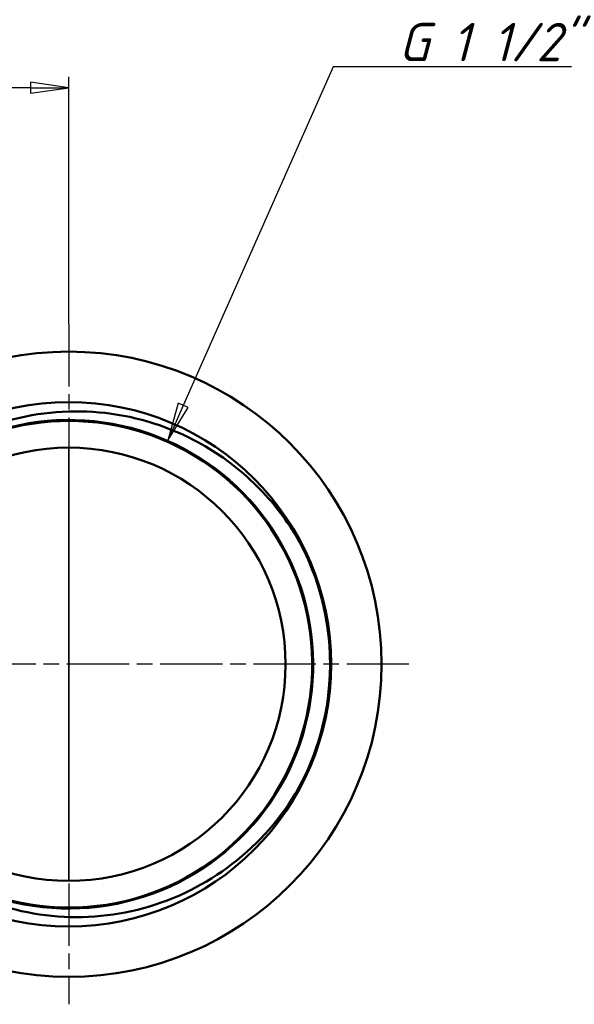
# Model space of a CAD drawing. Header units: millimetres. Extents: x 0 to 785, y -69 to 420.
# Tile 7 of 16: x 101 to 152, y 110 to 200. Entities that reach past the tile are written whole.
import ezdxf

# ---------------------------------------------------------------- set-up
doc = ezdxf.new("R2010")
doc.units = ezdxf.units.MM
doc.linetypes.add('CHAIN', pattern=[0.7087, 0.4724, -0.0591, 0.1181, -0.0591])
for name, color, linetype, lineweight in [('Видимые тонкие (ГОСТ)', 7, 'Continuous', 35), ('Видимый контур (ГОСТ)', 7, 'Continuous', 50), ('Маркер центра (ГОСТ)', 7, 'Continuous', 25), ('Размер (ГОСТ)', 7, 'Continuous', 25)]:
    doc.layers.add(name, color=color, linetype=linetype, lineweight=lineweight)
doc.styles.add('Обычный текст (ГОСТ)', font='GOST Common Italic.ttf')
doc.dimstyles.new('Обычный (ГОСТ)', dxfattribs={"dimtxt": 3.5, "dimasz": 3.5, "dimexe": 1, "dimexo": 0, "dimgap": 0.5, "dimtad": 1, "dimrnd": 1e-08, "dimtxsty": 'Обычный текст (ГОСТ)', "dimblk": 'Filled-1', "dimcen": 0.09, "dimdle": 15, "dimclrd": 256, "dimclre": 256, "dimclrt": 256, "dimazin": 2, "dimtfac": 0.714286, "dimtdec": 3, "dimtmove": 0, "dimatfit": 3, "dimfxl": 1, "dimtolj": 1, "dimlwd": 25, "dimlwe": 25, "dimarcsym": 0})

# ---------------------------------------------------------------- blocks, each defined once
blk = doc.blocks.new('Filled-1')
at = {"color": 0}
for p, q in [((0, 0), (-1, 0.143)), ((-1, 0.143), (-1, -0.143)), ((-1, 0), (0, 0)), ((-1, -0.143), (0, 0))]:
    blk.add_line(p, q, dxfattribs=at)
at = {"color": 0, "flags": 128}
blk.add_lwpolyline([(-1, -0.143), (0, 0), (-1, 0.143), (-1, -0.143)], dxfattribs=at)
at = {"color": 0}
blk.add_solid([(-1, -0.143), (0, 0), (-1, 0.143), (-1, -0.143)], dxfattribs=at)
blk = doc.blocks.new('*D10')
at = {"layer": 'Defpoints', "color": 0, "linetype": 'Continuous', "transparency": 16777216}
for p in [(50.588, 193.999), (105.589, 172.444), (50.588, 162.369)]:
    blk.add_point(p, dxfattribs=at)
at = {"layer": 'Размер (ГОСТ)', "linetype": 'Continuous', "lineweight": 25, "transparency": 16777216}
for p, q in [((50.588, 162.369), (50.588, 194.999)), ((105.589, 172.444), (105.589, 194.999)), ((102.089, 193.999), (54.088, 193.999))]:
    blk.add_line(p, q, dxfattribs=at)
at = {"layer": 'Размер (ГОСТ)', "linetype": 'Continuous', "lineweight": 25, "transparency": 16777216, "xscale": 3.5, "yscale": 3.5, "zscale": 3.5, "rotation": 180}
blk.add_blockref('Filled-1', (50.588, 193.999), dxfattribs=at)
at = {"layer": 'Размер (ГОСТ)', "linetype": 'Continuous', "lineweight": 25, "transparency": 16777216, "xscale": 3.5, "yscale": 3.5, "zscale": 3.5}
blk.add_blockref('Filled-1', (105.589, 193.999), dxfattribs=at)
at = {"layer": 'Размер (ГОСТ)', "linetype": 'Continuous', "lineweight": 25, "transparency": 16777216, "insert": (75.589, 197.999), "char_height": 3.5, "attachment_point": 1, "style": 'Обычный текст (ГОСТ)'}
blk.add_mtext('\\A1;55', dxfattribs=at)
blk = doc.blocks.new('*D12')
at = {"layer": 'Defpoints', "color": 0, "linetype": 'Continuous', "transparency": 16777216}
for p in [(114.608, 161.843), (105.589, 141.444)]:
    blk.add_point(p, dxfattribs=at)
at = {"layer": 'Размер (ГОСТ)', "linetype": 'Continuous', "lineweight": 25, "transparency": 16777216}
for p, q in [((129.67, 195.909), (116.023, 165.044)), ((151.407, 195.909), (129.67, 195.909))]:
    blk.add_line(p, q, dxfattribs=at)
at = {"layer": 'Размер (ГОСТ)', "linetype": 'Continuous', "lineweight": 25, "transparency": 16777216, "xscale": 3.5, "yscale": 3.5, "zscale": 3.5, "rotation": 246.1477958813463}
blk.add_blockref('Filled-1', (114.608, 161.843), dxfattribs=at)
at = {"layer": 'Размер (ГОСТ)', "linetype": 'Continuous', "lineweight": 25, "transparency": 16777216, "insert": (133.51, 199.912), "char_height": 3.5, "attachment_point": 1, "style": 'Обычный текст (ГОСТ)'}
blk.add_mtext('\\A1; \\fGOST Common|b0|i1;\\H3.5000;G 1 1/2"', dxfattribs=at)

msp = doc.modelspace()

# ---------------------------------------------------------------- linework, layer by layer
at = {"layer": 'Видимые тонкие (ГОСТ)'}
msp.add_line((105.588, 161.194), (105.588, 121.694), dxfattribs=at)
for points, knots in [([(86.27, 152.591), (88.552, 156.546), (92.079, 159.769), (96.222, 161.686), (100.365, 163.603), (105.105, 164.205), (109.596, 163.385), (114.086, 162.565), (118.307, 160.327), (121.505, 157.07), (124.702, 153.813), (126.863, 149.553), (127.6, 145.048), (128.338, 140.544), (127.649, 135.818), (125.658, 131.711), (123.667, 127.605), (120.382, 124.138), (116.389, 121.929), (112.397, 119.719), (107.715, 118.777), (103.179, 119.27), (98.643, 119.763), (94.273, 121.689), (90.849, 124.704), (89.065, 126.275), (87.541, 128.138), (86.341, 130.19)], [0.523357, 0.523357, 0.523357, 0.523357, 1.137417, 1.137417, 1.137417, 1.751423, 1.751423, 1.751423, 2.365374, 2.365374, 2.365374, 2.979273, 2.979273, 2.979273, 3.593119, 3.593119, 3.593119, 4.206913, 4.206913, 4.206913, 4.820657, 4.820657, 4.820657, 5.43435, 5.43435, 5.43435, 5.754106, 5.754106, 5.754106, 5.754106]), ([(126.158, 153.383), (128.563, 149.24), (129.674, 144.358), (129.299, 139.582), (129.025, 136.09), (127.957, 132.666), (126.221, 129.624)], [2.615652, 2.615652, 2.615652, 2.615652, 3.219937, 3.219937, 3.219937, 3.661811, 3.661811, 3.661811, 3.661811])]:
    msp.add_open_spline(points, degree=3, knots=knots, dxfattribs=at)
at = {"layer": 'Видимый контур (ГОСТ)'}
for radius in [28.5, 23.9, 23.9, 19.75]:
    msp.add_circle((105.589, 141.444), radius, dxfattribs=at)
for points, knots in [([(86.27, 152.591), (87.649, 155.166), (89.52, 157.444), (94.054, 161.184), (96.682, 162.599), (102.365, 164.359), (105.369, 164.674), (111.366, 164.138), (114.3, 163.279), (118.856, 160.915), (120.584, 159.699), (123.684, 156.829), (125.039, 155.185), (126.158, 153.383)], [0, 0, 0, 0, 0.876153, 0.876153, 1.76282, 1.76282, 2.659998, 2.659998, 3.567683, 3.567683, 4.198164, 4.198164, 4.83367, 4.83367, 4.83367, 4.83367]), ([(83.411, 140.795), (83.543, 136.265), (85.105, 131.787), (87.819, 128.157), (90.541, 124.516), (94.41, 121.746), (98.733, 120.341), (103.132, 118.912), (107.981, 118.905), (112.384, 120.322), (116.731, 121.72), (120.622, 124.498), (123.357, 128.155), (126.086, 131.804), (127.651, 136.311), (127.769, 140.866), (127.888, 145.414), (126.565, 149.989), (124.037, 153.771), (121.439, 157.659), (117.579, 160.689), (113.186, 162.29), (108.904, 163.851), (104.137, 164.048), (99.74, 162.847), (95.173, 161.599), (91.03, 158.844), (88.112, 155.114), (85.195, 151.384), (83.519, 146.7), (83.407, 141.966)], [-6.253929, -6.253929, -6.253929, -6.253929, -5.641142, -5.641142, -5.641142, -5.026505, -5.026505, -5.026505, -4.401134, -4.401134, -4.401134, -3.783768, -3.783768, -3.783768, -3.167622, -3.167622, -3.167622, -2.552505, -2.552505, -2.552505, -1.920262, -1.920262, -1.920262, -1.304055, -1.304055, -1.304055, -0.663794, -0.663794, -0.663794, -0.023534, -0.023534, -0.023534, -0.023534]), ([(126.158, 153.383), (126.795, 152.357), (127.644, 150.777), (129.091, 146.382), (129.482, 143.953), (129.489, 141.512)], [0, 0, 0, 0, 0.3626074, 0.3626074, 0.7664957, 0.7664957, 0.7664957, 0.7664957]), ([(129.489, 141.512), (129.496, 139.071), (129.119, 136.641), (127.697, 132.238), (126.858, 130.653), (126.226, 129.622)], [0, 0, 0, 0, 0.732219, 0.732219, 1.389814, 1.389814, 1.389814, 1.389814]), ([(126.226, 129.622), (124.617, 126.998), (122.514, 124.711), (117.574, 121.098), (114.793, 119.796), (108.922, 118.347), (105.891, 118.2), (99.979, 119.078), (97.153, 120.08), (92.863, 122.633), (91.272, 123.895), (88.481, 126.799), (87.291, 128.424), (86.334, 130.186)], [0, 0, 0, 0, 0.923445, 0.923445, 1.83637, 1.83637, 2.738775, 2.738775, 3.630655, 3.630655, 4.237928, 4.237928, 4.840166, 4.840166, 4.840166, 4.840166])]:
    msp.add_open_spline(points, degree=3, knots=knots, dxfattribs=at)
at = {"layer": 'Маркер центра (ГОСТ)', "linetype": 'CHAIN', "ltscale": 11.993792}
for p, q in [((105.589, 172.444), (105.589, 110.444)), ((136.589, 141.444), (74.589, 141.444))]:
    msp.add_line(p, q, dxfattribs=at)

# ---------------------------------------------------------------- dimensions: what is measured, and where the dimension line sits
at = {"layer": 'Размер (ГОСТ)', "linetype": 'Continuous', "lineweight": 25}
dim = msp.add_radius_dim(center=(105.589, 141.444), mpoint=(114.608, 161.843), text=' \\fGOST Common|b0|i1;\\H3.5000;G 1 1/2"', dimstyle='Обычный (ГОСТ)', override={"dimgap": 0.5, "dimtih": 1, "dimtoh": 1, "dimdec": 2, "dimlfac": 1, "dimcen": 0, "dimtol": 0, "dimlim": 0, "dimtp": 0, "dimtm": 0, "dimtdec": 3, "dimtofl": 0}, dxfattribs=at)
dim.commit()
dim.dimension.update_dxf_attribs({"geometry": '*D12', "text_midpoint": (142.458, 195.909), "dimtype": 164})
dim = msp.add_linear_dim(base=(50.588, 193.999), p1=(105.589, 172.444), p2=(50.588, 162.369), angle=180, dimstyle='Обычный (ГОСТ)', override={"dimgap": 0.5, "dimdec": 2, "dimtol": 0, "dimlim": 0, "dimtp": 0, "dimtm": 0, "dimtdec": 3, "dimtofl": 0, "dimatfit": 1}, dxfattribs=at)
dim.commit()
dim.dimension.update_dxf_attribs({"geometry": '*D10', "text_midpoint": (78.088, 193.999), "dimtype": 160})

doc.saveas('drawing.dxf')
